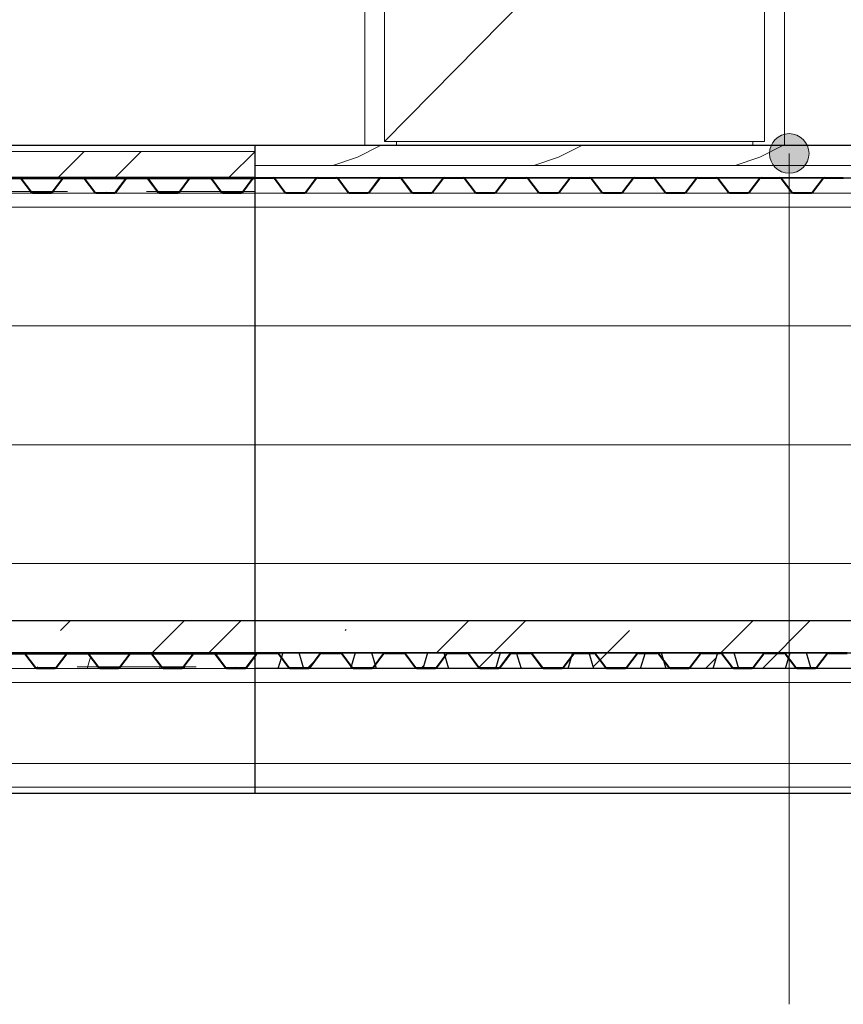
# Model space of a CAD drawing. Header units: millimetres. Extents: x 157133 to 260102, y -21587 to 34582.
# Tile 61 of 65: x 224431 to 226511, y 5832 to 8318. Entities that reach past the tile are written whole.
import ezdxf

# ---------------------------------------------------------------- set-up
doc = ezdxf.new("R2010")
doc.units = ezdxf.units.MM
doc.linetypes.add('Tečkovaná 1_5mm', pattern=[150, 0, -150])
doc.linetypes.add('Čerchovaná 3mm', pattern=[500, 300, -100, 0, -100])
for name, color, linetype, lineweight in [('CA_DVERE', 7, 'Continuous', 13), ('CA_DVERE18', 8, 'Continuous', 9), ('CA_DVERE25', 7, 'Continuous', 9), ('CA_NEVHRA1', 3, 'Čerchovaná 3mm', 13), ('CA_PODLAHA', 1, 'Continuous', 25), ('CA_PODLAHA25', 7, 'Continuous', 13), ('CA_POHHRA18', 9, 'Tečkovaná 1_5mm', 9), ('CA_POHHRA25', 7, 'Continuous', 13), ('CA_REZY', 1, 'Continuous', 25), ('CA_SRAFY', 9, 'Continuous', 25), ('CA_ZARIZPRED', 8, 'Continuous', 13), ('Popisky podlahy', 250, 'Continuous', 9)]:
    doc.layers.add(name, color=color, linetype=linetype, lineweight=lineweight)
pattern_1 = [(45, (222234.7, 6344.4), (-359.21, 359.21), []), (45, (222378.4, 6344.4), (-359.21, 359.21), []), (45, (222665.77, 6344.4), (-215.526, 502.894), [203.2, -101.6, 3.353, -98.247])]

# ---------------------------------------------------------------- blocks, each defined once
blk = doc.blocks.new('CZ-Dveře_otočné_jednokřídlé_OCZ - CZ-Dveře_otočné_jednokřídlé_900-V4-Řez 3 - vestavek V7')
at = {"layer": 'CA_DVERE18'}
for p, q in [((171385.1, 10000), (171385.1, 8010)), ((172345.1, 10000), (171385.1, 10000)), ((171385.1, 10000), (172220.1, 9117.2)), ((172345.1, 8010), (172345.1, 10000)), ((172220.1, 9125), (172220.1, 9060)), ((172270.1, 9125), (172220.1, 9125)), ((172270.1, 8875), (172270.1, 9125)), ((172125.1, 9060), (172125.1, 9040)), ((172255.1, 9060), (172125.1, 9060)), ((172255.1, 9040), (172255.1, 9060)), ((172270.1, 9064.3), (172345.1, 8985)), ((172125.1, 9040), (172255.1, 9040)), ((172220.1, 9040), (172220.1, 8875)), ((172228.1, 8982), (172225.1, 8985)), ((172225.1, 8915), (172225.1, 8985)), ((172225.1, 8985), (172265.1, 8985)), ((172228.1, 8982), (172228.1, 8918)), ((172262.1, 8982), (172228.1, 8982)), ((172265.1, 8985), (172262.1, 8982)), ((172262.1, 8918), (172262.1, 8982)), ((172265.1, 8985), (172265.1, 8915)), ((172270.9, 8909.7), (172345.1, 8985)), ((172243.1, 8942), (172243.1, 8958)), ((172243.1, 8958), (172247.1, 8958)), ((172247.1, 8958), (172247.1, 8942)), ((172240.1, 8942.8), (172240.1, 8941.3)), ((172247.1, 8942), (172243.1, 8942)), ((172250.1, 8941.3), (172250.1, 8942.8)), ((172228.1, 8918), (172225.1, 8915)), ((172265.1, 8915), (172225.1, 8915)), ((172228.1, 8918), (172262.1, 8918)), ((172262.1, 8918), (172265.1, 8915)), ((171385.1, 8010), (172236.8, 8875)), ((172220.1, 8875), (172270.1, 8875)), ((171385.1, 8010), (172345.1, 8010)), ((171415.1, 8000), (171415.1, 8010)), ((172315.1, 8010), (172315.1, 8000))]:
    blk.add_line(p, q, dxfattribs=at)
for radius, start, end in [(10, 0, 180), (10, 180, 0), (9.5, 0, 180), (9.5, 180, 0), (8.5, 104.3968, 118.7936), (8.5, 104.3968, 118.7936), (8.5, 61.2064, 75.6032)]:
    blk.add_arc((172245.1, 8950), radius, start, end, dxfattribs=at)
at = {"layer": 'CA_DVERE25'}
for p, q in [((171415.1, 8010), (171415.1, 8000)), ((172315.1, 8000), (172315.1, 8010))]:
    blk.add_line(p, q, dxfattribs=at)
blk = doc.blocks.new('ocelová kce final - 11542_003_OK-HALA_TaO-2_ET_AciS_2025-05-29_upr_dwg-2597525-Řez 3 - vestavek V7')
at = {"layer": 'CA_REZY'}
for p, q in [((173760, 8000), (161780, 8000)), ((161780, 7919), (173760, 7919)), ((170576.1, 7919), (170463.9, 7919)), ((170466.2, 7916.7), (170492.9, 7881.6)), ((170467.1, 7917.4), (170493.8, 7882.3)), ((170493.8, 7882.3), (170467.1, 7917.4)), ((170546.2, 7882.3), (170572.9, 7917.4)), ((170572.9, 7917.4), (170546.2, 7882.3)), ((170547.1, 7881.6), (170573.8, 7916.7)), ((170623.8, 7919), (170576.2, 7919)), ((170576.2, 7917.9), (170623.8, 7917.9)), ((170736.1, 7919), (170623.9, 7919)), ((170626.2, 7916.7), (170652.9, 7881.6)), ((170627.1, 7917.4), (170653.8, 7882.3)), ((170653.8, 7882.3), (170627.1, 7917.4)), ((170706.2, 7882.3), (170732.9, 7917.4)), ((170732.9, 7917.4), (170706.2, 7882.3)), ((170707.1, 7881.6), (170733.8, 7916.7)), ((170783.8, 7919), (170736.2, 7919)), ((170736.2, 7917.9), (170783.8, 7917.9)), ((170896.1, 7919), (170783.9, 7919)), ((170786.2, 7916.7), (170812.9, 7881.6)), ((170787.1, 7917.4), (170813.8, 7882.3)), ((170813.8, 7882.3), (170787.1, 7917.4)), ((170866.2, 7882.3), (170892.9, 7917.4)), ((170892.9, 7917.4), (170866.2, 7882.3)), ((170867.1, 7881.6), (170893.8, 7916.7)), ((170943.8, 7919), (170896.2, 7919)), ((170896.2, 7917.9), (170943.8, 7917.9)), ((171056.1, 7919), (170943.9, 7919)), ((170946.2, 7916.7), (170972.9, 7881.6)), ((170947.1, 7917.4), (170973.8, 7882.3)), ((170973.8, 7882.3), (170947.1, 7917.4)), ((171026.2, 7882.3), (171052.9, 7917.4)), ((171052.9, 7917.4), (171026.2, 7882.3)), ((171027.1, 7881.6), (171053.8, 7916.7)), ((171103.8, 7919), (171056.2, 7919)), ((171056.2, 7917.9), (171103.8, 7917.9)), ((171216.1, 7919), (171103.9, 7919)), ((171106.2, 7916.7), (171132.9, 7881.6)), ((171107.1, 7917.4), (171133.8, 7882.3)), ((171133.8, 7882.3), (171107.1, 7917.4)), ((171186.2, 7882.3), (171212.9, 7917.4)), ((171212.9, 7917.4), (171186.2, 7882.3)), ((171187.1, 7881.6), (171213.8, 7916.7)), ((171263.8, 7919), (171216.2, 7919)), ((171216.2, 7917.9), (171263.8, 7917.9)), ((171376.1, 7919), (171263.9, 7919)), ((171266.2, 7916.7), (171292.9, 7881.6)), ((171267.1, 7917.4), (171293.8, 7882.3)), ((171293.8, 7882.3), (171267.1, 7917.4)), ((171346.2, 7882.3), (171372.9, 7917.4)), ((171372.9, 7917.4), (171346.2, 7882.3)), ((171347.1, 7881.6), (171373.8, 7916.7)), ((171420, 7919), (171376.2, 7919)), ((171376.2, 7917.9), (171420, 7917.9)), ((171423.8, 7919), (171380, 7919)), ((171380, 7919), (171380, 7917.9)), ((171380, 7917.9), (171423.8, 7917.9)), ((171420, 7917.9), (171420, 7919)), ((171536.1, 7919), (171423.9, 7919)), ((171426.2, 7916.7), (171452.9, 7881.6)), ((171427.1, 7917.4), (171453.8, 7882.3)), ((171453.8, 7882.3), (171427.1, 7917.4)), ((171506.2, 7882.3), (171532.9, 7917.4)), ((171532.9, 7917.4), (171506.2, 7882.3)), ((171507.1, 7881.6), (171533.8, 7916.7)), ((171583.8, 7919), (171536.2, 7919)), ((171536.2, 7917.9), (171583.8, 7917.9)), ((171696.1, 7919), (171583.9, 7919)), ((171586.2, 7916.7), (171612.9, 7881.6)), ((171587.1, 7917.4), (171613.8, 7882.3)), ((171613.8, 7882.3), (171587.1, 7917.4)), ((171666.2, 7882.3), (171692.9, 7917.4)), ((171692.9, 7917.4), (171666.2, 7882.3)), ((171667.1, 7881.6), (171693.8, 7916.7)), ((171743.8, 7919), (171696.2, 7919)), ((171696.2, 7917.9), (171743.8, 7917.9)), ((171856.1, 7919), (171743.9, 7919)), ((171746.2, 7916.7), (171772.9, 7881.6)), ((171747.1, 7917.4), (171773.8, 7882.3)), ((171773.8, 7882.3), (171747.1, 7917.4)), ((171826.2, 7882.3), (171852.9, 7917.4)), ((171852.9, 7917.4), (171826.2, 7882.3)), ((171827.1, 7881.6), (171853.8, 7916.7)), ((171903.8, 7919), (171856.2, 7919)), ((171856.2, 7917.9), (171903.8, 7917.9)), ((172016.1, 7919), (171903.9, 7919)), ((171906.2, 7916.7), (171932.9, 7881.6)), ((171907.1, 7917.4), (171933.8, 7882.3)), ((171933.8, 7882.3), (171907.1, 7917.4)), ((171986.2, 7882.3), (172012.9, 7917.4)), ((172012.9, 7917.4), (171986.2, 7882.3)), ((171987.1, 7881.6), (172013.8, 7916.7)), ((172063.8, 7919), (172016.2, 7919)), ((172016.2, 7917.9), (172063.8, 7917.9)), ((172176.1, 7919), (172063.9, 7919)), ((172066.2, 7916.7), (172092.9, 7881.6)), ((172067.1, 7917.4), (172093.8, 7882.3)), ((172093.8, 7882.3), (172067.1, 7917.4)), ((172146.2, 7882.3), (172172.9, 7917.4)), ((172172.9, 7917.4), (172146.2, 7882.3)), ((172147.1, 7881.6), (172173.8, 7916.7)), ((172223.8, 7919), (172176.2, 7919)), ((172176.2, 7917.9), (172223.8, 7917.9)), ((172336.1, 7919), (172223.9, 7919)), ((172226.2, 7916.7), (172252.9, 7881.6)), ((172227.1, 7917.4), (172253.8, 7882.3)), ((172253.8, 7882.3), (172227.1, 7917.4)), ((172306.2, 7882.3), (172332.9, 7917.4)), ((172332.9, 7917.4), (172306.2, 7882.3)), ((172307.1, 7881.6), (172333.8, 7916.7)), ((172380, 7919), (172336.2, 7919)), ((172336.2, 7917.9), (172380, 7917.9)), ((172383.8, 7919), (172340, 7919)), ((172340, 7919), (172340, 7917.9)), ((172340, 7917.9), (172383.8, 7917.9)), ((172380, 7917.9), (172380, 7919)), ((172496.1, 7919), (172383.9, 7919)), ((172386.2, 7916.7), (172412.9, 7881.6)), ((172387.1, 7917.4), (172413.8, 7882.3)), ((172413.8, 7882.3), (172387.1, 7917.4)), ((172466.2, 7882.3), (172492.9, 7917.4)), ((172492.9, 7917.4), (172466.2, 7882.3)), ((172467.1, 7881.6), (172493.8, 7916.7)), ((172543.8, 7919), (172496.2, 7919)), ((172496.2, 7917.9), (172543.8, 7917.9)), ((170496.2, 7881.1), (170543.8, 7881.1)), ((170543.8, 7881.1), (170496.2, 7881.1)), ((170656.2, 7881.1), (170703.8, 7881.1)), ((170703.8, 7881.1), (170656.2, 7881.1)), ((170816.2, 7881.1), (170863.8, 7881.1)), ((170863.8, 7881.1), (170816.2, 7881.1)), ((170976.2, 7881.1), (171023.8, 7881.1)), ((171023.8, 7881.1), (170976.2, 7881.1)), ((171136.2, 7881.1), (171183.8, 7881.1)), ((171183.8, 7881.1), (171136.2, 7881.1)), ((171296.2, 7881.1), (171343.8, 7881.1)), ((171343.8, 7881.1), (171296.2, 7881.1)), ((171456.2, 7881.1), (171503.8, 7881.1)), ((171503.8, 7881.1), (171456.2, 7881.1)), ((171616.2, 7881.1), (171663.8, 7881.1)), ((171663.8, 7881.1), (171616.2, 7881.1)), ((171776.2, 7881.1), (171823.8, 7881.1)), ((171823.8, 7881.1), (171776.2, 7881.1)), ((171936.2, 7881.1), (171983.8, 7881.1)), ((171983.8, 7881.1), (171936.2, 7881.1)), ((172096.2, 7881.1), (172143.8, 7881.1)), ((172143.8, 7881.1), (172096.2, 7881.1)), ((172256.2, 7881.1), (172303.8, 7881.1)), ((172303.8, 7881.1), (172256.2, 7881.1)), ((172416.2, 7881.1), (172463.8, 7881.1)), ((172463.8, 7881.1), (172416.2, 7881.1)), ((170496.2, 7880), (170543.8, 7880)), ((170656.2, 7880), (170703.8, 7880)), ((170816.2, 7880), (170863.8, 7880)), ((170976.2, 7880), (171023.8, 7880)), ((171136.2, 7880), (171183.8, 7880)), ((171296.2, 7880), (171343.8, 7880)), ((171456.2, 7880), (171503.8, 7880)), ((171616.2, 7880), (171663.8, 7880)), ((171776.2, 7880), (171823.8, 7880)), ((171936.2, 7880), (171983.8, 7880)), ((172096.2, 7880), (172143.8, 7880)), ((172256.2, 7880), (172303.8, 7880)), ((172416.2, 7880), (172463.8, 7880)), ((173759.7, 6800), (167780.3, 6800)), ((161630, 6719), (173910, 6719)), ((170473.8, 6719), (170426.2, 6719)), ((170426.2, 6717.9), (170473.8, 6717.9)), ((170586.1, 6719), (170473.9, 6719)), ((170476.2, 6716.7), (170502.9, 6681.6)), ((170477.1, 6717.4), (170503.8, 6682.3)), ((170503.8, 6682.3), (170477.1, 6717.4)), ((170556.2, 6682.3), (170582.9, 6717.4)), ((170582.9, 6717.4), (170556.2, 6682.3)), ((170557.1, 6681.6), (170583.8, 6716.7)), ((170633.8, 6719), (170586.2, 6719)), ((170586.2, 6717.9), (170633.8, 6717.9)), ((170746.1, 6719), (170633.9, 6719)), ((170636.2, 6716.7), (170662.9, 6681.6)), ((170637.1, 6717.4), (170663.8, 6682.3)), ((170663.8, 6682.3), (170637.1, 6717.4)), ((170716.2, 6682.3), (170742.9, 6717.4)), ((170742.9, 6717.4), (170716.2, 6682.3)), ((170717.1, 6681.6), (170743.8, 6716.7)), ((170793.8, 6719), (170746.2, 6719)), ((170746.2, 6717.9), (170793.8, 6717.9)), ((170906.1, 6719), (170793.9, 6719)), ((170796.2, 6716.7), (170822.9, 6681.6)), ((170797.1, 6717.4), (170823.8, 6682.3)), ((170823.8, 6682.3), (170797.1, 6717.4)), ((170876.2, 6682.3), (170902.9, 6717.4)), ((170902.9, 6717.4), (170876.2, 6682.3)), ((170877.1, 6681.6), (170903.8, 6716.7)), ((170953.8, 6719), (170906.2, 6719)), ((170906.2, 6717.9), (170953.8, 6717.9)), ((171066.1, 6719), (170953.9, 6719)), ((170956.2, 6716.7), (170982.9, 6681.6)), ((170957.1, 6717.4), (170983.8, 6682.3)), ((170983.8, 6682.3), (170957.1, 6717.4)), ((171036.2, 6682.3), (171062.9, 6717.4)), ((171062.9, 6717.4), (171036.2, 6682.3)), ((171037.1, 6681.6), (171063.8, 6716.7)), ((171113.8, 6719), (171066.2, 6719)), ((171066.2, 6717.9), (171113.8, 6717.9)), ((171226.1, 6719), (171113.9, 6719)), ((171116.2, 6716.7), (171142.9, 6681.6)), ((171117.1, 6717.4), (171143.8, 6682.3)), ((171143.8, 6682.3), (171117.1, 6717.4)), ((171196.2, 6682.3), (171222.9, 6717.4)), ((171222.9, 6717.4), (171196.2, 6682.3)), ((171197.1, 6681.6), (171223.8, 6716.7)), ((171270, 6719), (171226.2, 6719)), ((171226.2, 6717.9), (171270, 6717.9)), ((171273.8, 6719), (171230, 6719)), ((171230, 6719), (171230, 6717.9)), ((171230, 6717.9), (171273.8, 6717.9)), ((171270, 6717.9), (171270, 6719)), ((171386.1, 6719), (171273.9, 6719)), ((171276.2, 6716.7), (171302.9, 6681.6)), ((171277.1, 6717.4), (171303.8, 6682.3)), ((171303.8, 6682.3), (171277.1, 6717.4)), ((171356.2, 6682.3), (171382.9, 6717.4)), ((171382.9, 6717.4), (171356.2, 6682.3)), ((171357.1, 6681.6), (171383.8, 6716.7)), ((171433.8, 6719), (171386.2, 6719)), ((171386.2, 6717.9), (171433.8, 6717.9)), ((171546.1, 6719), (171433.9, 6719)), ((171436.2, 6716.7), (171462.9, 6681.6)), ((171437.1, 6717.4), (171463.8, 6682.3)), ((171463.8, 6682.3), (171437.1, 6717.4)), ((171516.2, 6682.3), (171542.9, 6717.4)), ((171542.9, 6717.4), (171516.2, 6682.3)), ((171517.1, 6681.6), (171543.8, 6716.7)), ((171593.8, 6719), (171546.2, 6719)), ((171546.2, 6717.9), (171593.8, 6717.9)), ((171706.1, 6719), (171593.9, 6719)), ((171596.2, 6716.7), (171622.9, 6681.6)), ((171597.1, 6717.4), (171623.8, 6682.3)), ((171623.8, 6682.3), (171597.1, 6717.4)), ((171676.2, 6682.3), (171702.9, 6717.4)), ((171702.9, 6717.4), (171676.2, 6682.3)), ((171677.1, 6681.6), (171703.8, 6716.7)), ((171753.8, 6719), (171706.2, 6719)), ((171706.2, 6717.9), (171753.8, 6717.9)), ((171866.1, 6719), (171753.9, 6719)), ((171756.2, 6716.7), (171782.9, 6681.6)), ((171757.1, 6717.4), (171783.8, 6682.3)), ((171783.8, 6682.3), (171757.1, 6717.4)), ((171836.2, 6682.3), (171862.9, 6717.4)), ((171862.9, 6717.4), (171836.2, 6682.3)), ((171837.1, 6681.6), (171863.8, 6716.7)), ((171913.8, 6719), (171866.2, 6719)), ((171866.2, 6717.9), (171913.8, 6717.9)), ((172026.1, 6719), (171913.9, 6719)), ((171916.2, 6716.7), (171942.9, 6681.6)), ((171917.1, 6717.4), (171943.8, 6682.3)), ((171943.8, 6682.3), (171917.1, 6717.4)), ((171996.2, 6682.3), (172022.9, 6717.4)), ((172022.9, 6717.4), (171996.2, 6682.3)), ((171997.1, 6681.6), (172023.8, 6716.7)), ((172073.8, 6719), (172026.2, 6719)), ((172026.2, 6717.9), (172073.8, 6717.9)), ((172186.1, 6719), (172073.9, 6719)), ((172076.2, 6716.7), (172102.9, 6681.6)), ((172077.1, 6717.4), (172103.8, 6682.3)), ((172103.8, 6682.3), (172077.1, 6717.4)), ((172156.2, 6682.3), (172182.9, 6717.4)), ((172182.9, 6717.4), (172156.2, 6682.3)), ((172157.1, 6681.6), (172183.8, 6716.7)), ((172230, 6719), (172186.2, 6719)), ((172186.2, 6717.9), (172230, 6717.9)), ((172233.8, 6719), (172190, 6719)), ((172190, 6719), (172190, 6717.9)), ((172190, 6717.9), (172233.8, 6717.9)), ((172230, 6717.9), (172230, 6719)), ((172346.1, 6719), (172233.9, 6719)), ((172236.2, 6716.7), (172262.9, 6681.6)), ((172237.1, 6717.4), (172263.8, 6682.3)), ((172263.8, 6682.3), (172237.1, 6717.4)), ((172316.2, 6682.3), (172342.9, 6717.4)), ((172342.9, 6717.4), (172316.2, 6682.3)), ((172317.1, 6681.6), (172343.8, 6716.7)), ((172393.8, 6719), (172346.2, 6719)), ((172346.2, 6717.9), (172393.8, 6717.9)), ((172506.1, 6719), (172393.9, 6719)), ((172396.2, 6716.7), (172422.9, 6681.6)), ((172397.1, 6717.4), (172423.8, 6682.3)), ((172423.8, 6682.3), (172397.1, 6717.4)), ((172476.2, 6682.3), (172502.9, 6717.4)), ((172502.9, 6717.4), (172476.2, 6682.3)), ((172477.1, 6681.6), (172503.8, 6716.7)), ((172553.8, 6719), (172506.2, 6719)), ((172506.2, 6717.9), (172553.8, 6717.9)), ((170506.2, 6681.1), (170553.8, 6681.1)), ((170553.8, 6681.1), (170506.2, 6681.1)), ((170506.2, 6680), (170553.8, 6680)), ((170666.2, 6681.1), (170713.8, 6681.1)), ((170713.8, 6681.1), (170666.2, 6681.1)), ((170666.2, 6680), (170713.8, 6680)), ((170826.2, 6681.1), (170873.8, 6681.1)), ((170873.8, 6681.1), (170826.2, 6681.1)), ((170826.2, 6680), (170873.8, 6680)), ((170986.2, 6681.1), (171033.8, 6681.1)), ((171033.8, 6681.1), (170986.2, 6681.1)), ((170986.2, 6680), (171033.8, 6680)), ((171146.2, 6681.1), (171193.8, 6681.1)), ((171193.8, 6681.1), (171146.2, 6681.1)), ((171146.2, 6680), (171193.8, 6680)), ((171306.2, 6681.1), (171353.8, 6681.1)), ((171353.8, 6681.1), (171306.2, 6681.1)), ((171306.2, 6680), (171353.8, 6680)), ((171466.2, 6681.1), (171513.8, 6681.1)), ((171513.8, 6681.1), (171466.2, 6681.1)), ((171466.2, 6680), (171513.8, 6680)), ((171626.2, 6681.1), (171673.8, 6681.1)), ((171673.8, 6681.1), (171626.2, 6681.1)), ((171626.2, 6680), (171673.8, 6680)), ((171786.2, 6681.1), (171833.8, 6681.1)), ((171833.8, 6681.1), (171786.2, 6681.1)), ((171786.2, 6680), (171833.8, 6680)), ((171946.2, 6681.1), (171993.8, 6681.1)), ((171993.8, 6681.1), (171946.2, 6681.1)), ((171946.2, 6680), (171993.8, 6680)), ((172106.2, 6681.1), (172153.8, 6681.1)), ((172153.8, 6681.1), (172106.2, 6681.1)), ((172106.2, 6680), (172153.8, 6680)), ((172266.2, 6681.1), (172313.8, 6681.1)), ((172313.8, 6681.1), (172266.2, 6681.1)), ((172266.2, 6680), (172313.8, 6680)), ((172426.2, 6681.1), (172473.8, 6681.1)), ((172473.8, 6681.1), (172426.2, 6681.1)), ((172426.2, 6680), (172473.8, 6680))]:
    blk.add_line(p, q, dxfattribs=at)
for centre, radius, start, end in [((170463.8, 7915), 4.04, 36.3452, 90), ((170463.8, 7915), 2.96, 36.1815, 90), ((170463.8, 7915), 4.04, 36.3453, 88.7247), ((170576.3, 7914.8), 4.18, 91.5924, 142.6726), ((170576.2, 7915), 4.04, 90, 143.6548), ((170576.2, 7915), 2.96, 90, 143.8185), ((170623.8, 7915), 4.04, 36.3452, 90), ((170623.8, 7915), 2.96, 36.1815, 90), ((170623.8, 7915), 4.04, 36.3453, 88.7247), ((170736.3, 7914.8), 4.18, 91.5924, 142.6726), ((170736.2, 7915), 4.04, 90, 143.6548), ((170736.2, 7915), 2.96, 90, 143.8185), ((170783.8, 7915), 4.04, 36.3452, 90), ((170783.8, 7915), 2.96, 36.1815, 90), ((170783.8, 7915), 4.04, 36.3453, 88.7247), ((170896.3, 7914.8), 4.18, 91.5924, 142.6726), ((170896.2, 7915), 4.04, 90, 143.6548), ((170896.2, 7915), 2.96, 90, 143.8185), ((170943.8, 7915), 4.04, 36.3452, 90), ((170943.8, 7915), 2.96, 36.1815, 90), ((170943.8, 7915), 4.04, 36.3453, 88.7247), ((171056.3, 7914.8), 4.18, 91.5924, 142.6726), ((171056.2, 7915), 4.04, 90, 143.6548), ((171056.2, 7915), 2.96, 90, 143.8185), ((171103.8, 7915), 4.04, 36.3452, 90), ((171103.8, 7915), 2.96, 36.1815, 90), ((171103.8, 7915), 4.04, 36.3453, 88.7247), ((171216.3, 7914.8), 4.18, 91.5924, 142.6726), ((171216.2, 7915), 4.04, 90, 143.6548), ((171216.2, 7915), 2.96, 90, 143.8185), ((171263.8, 7915), 4.04, 36.3452, 90), ((171263.8, 7915), 2.96, 36.1815, 90), ((171263.8, 7915), 4.04, 36.3453, 88.7247), ((171376.3, 7914.8), 4.18, 91.5924, 142.6726), ((171376.2, 7915), 4.04, 90, 143.6548), ((171376.2, 7915), 2.96, 90, 143.8185), ((171423.8, 7915), 4.04, 36.3452, 90), ((171423.8, 7915), 2.96, 36.1815, 90), ((171423.8, 7915), 4.04, 36.3453, 88.7247), ((171536.3, 7914.8), 4.18, 91.5924, 142.6726), ((171536.2, 7915), 4.04, 90, 143.6548), ((171536.2, 7915), 2.96, 90, 143.8185), ((171583.8, 7915), 4.04, 36.3452, 90), ((171583.8, 7915), 2.96, 36.1815, 90), ((171583.8, 7915), 4.04, 36.3453, 88.7247), ((171696.3, 7914.8), 4.18, 91.5924, 142.6726), ((171696.2, 7915), 4.04, 90, 143.6548), ((171696.2, 7915), 2.96, 90, 143.8185), ((171743.8, 7915), 4.04, 36.3452, 90), ((171743.8, 7915), 2.96, 36.1815, 90), ((171743.8, 7915), 4.04, 36.3453, 88.7247), ((171856.3, 7914.8), 4.18, 91.5924, 142.6726), ((171856.2, 7915), 4.04, 90, 143.6548), ((171856.2, 7915), 2.96, 90, 143.8185), ((171903.8, 7915), 4.04, 36.3452, 90), ((171903.8, 7915), 2.96, 36.1815, 90), ((171903.8, 7915), 4.04, 36.3453, 88.7247), ((172016.3, 7914.8), 4.18, 91.5924, 142.6726), ((172016.2, 7915), 4.04, 90, 143.6548), ((172016.2, 7915), 2.96, 90, 143.8185), ((172063.8, 7915), 4.04, 36.3452, 90), ((172063.8, 7915), 2.96, 36.1815, 90), ((172063.8, 7915), 4.04, 36.3453, 88.7247), ((172176.3, 7914.8), 4.18, 91.5924, 142.6726), ((172176.2, 7915), 4.04, 90, 143.6548), ((172176.2, 7915), 2.96, 90, 143.8185), ((172223.8, 7915), 4.04, 36.3452, 90), ((172223.8, 7915), 2.96, 36.1815, 90), ((172223.8, 7915), 4.04, 36.3453, 88.7247), ((172336.3, 7914.8), 4.18, 91.5924, 142.6726), ((172336.2, 7915), 4.04, 90, 143.6548), ((172336.2, 7915), 2.96, 90, 143.8185), ((172383.8, 7915), 4.04, 36.3452, 90), ((172383.8, 7915), 2.96, 36.1815, 90), ((172383.8, 7915), 4.04, 36.3453, 88.7247), ((172496.3, 7914.8), 4.18, 91.5924, 142.6726), ((172496.2, 7915), 4.04, 90, 143.6548), ((172496.2, 7915), 2.96, 90, 143.8185), ((172543.8, 7915), 2.96, 36.1815, 90), ((170496.2, 7884), 4.04, 216.3452, 270), ((170496.3, 7884.2), 3.09, 217.3274, 268.8539), ((170496.2, 7884), 2.96, 216.1815, 270), ((170543.8, 7884), 2.96, 270, 323.8187), ((170543.8, 7884), 2.96, 270, 323.8185), ((170543.8, 7884), 4.04, 270, 323.6548), ((170656.2, 7884), 4.04, 216.3452, 270), ((170656.3, 7884.2), 3.09, 217.3274, 268.8539), ((170656.2, 7884), 2.96, 216.1815, 270), ((170703.8, 7884), 2.96, 270, 323.8187), ((170703.8, 7884), 2.96, 270, 323.8185), ((170703.8, 7884), 4.04, 270, 323.6548), ((170816.2, 7884), 4.04, 216.3452, 270), ((170816.3, 7884.2), 3.09, 217.3274, 268.8539), ((170816.2, 7884), 2.96, 216.1815, 270), ((170863.8, 7884), 2.96, 270, 323.8187), ((170863.8, 7884), 2.96, 270, 323.8185), ((170863.8, 7884), 4.04, 270, 323.6548), ((170976.2, 7884), 4.04, 216.3452, 270), ((170976.3, 7884.2), 3.09, 217.3274, 268.8539), ((170976.2, 7884), 2.96, 216.1815, 270), ((171023.8, 7884), 2.96, 270, 323.8187), ((171023.8, 7884), 2.96, 270, 323.8185), ((171023.8, 7884), 4.04, 270, 323.6548), ((171136.2, 7884), 4.04, 216.3452, 270), ((171136.3, 7884.2), 3.09, 217.3274, 268.8539), ((171136.2, 7884), 2.96, 216.1815, 270), ((171183.8, 7884), 2.96, 270, 323.8187), ((171183.8, 7884), 2.96, 270, 323.8185), ((171183.8, 7884), 4.04, 270, 323.6548), ((171296.2, 7884), 4.04, 216.3452, 270), ((171296.3, 7884.2), 3.09, 217.3274, 268.8539), ((171296.2, 7884), 2.96, 216.1815, 270), ((171343.8, 7884), 2.96, 270, 323.8187), ((171343.8, 7884), 2.96, 270, 323.8185), ((171343.8, 7884), 4.04, 270, 323.6548), ((171456.2, 7884), 4.04, 216.3452, 270), ((171456.3, 7884.2), 3.09, 217.3274, 268.8539), ((171456.2, 7884), 2.96, 216.1815, 270), ((171503.8, 7884), 2.96, 270, 323.8187), ((171503.8, 7884), 2.96, 270, 323.8185), ((171503.8, 7884), 4.04, 270, 323.6548), ((171616.2, 7884), 4.04, 216.3452, 270), ((171616.3, 7884.2), 3.09, 217.3274, 268.8539), ((171616.2, 7884), 2.96, 216.1815, 270), ((171663.8, 7884), 2.96, 270, 323.8187), ((171663.8, 7884), 2.96, 270, 323.8185), ((171663.8, 7884), 4.04, 270, 323.6548), ((171776.2, 7884), 4.04, 216.3452, 270), ((171776.3, 7884.2), 3.09, 217.3274, 268.8539), ((171776.2, 7884), 2.96, 216.1815, 270), ((171823.8, 7884), 2.96, 270, 323.8187), ((171823.8, 7884), 2.96, 270, 323.8185), ((171823.8, 7884), 4.04, 270, 323.6548), ((171936.2, 7884), 4.04, 216.3452, 270), ((171936.3, 7884.2), 3.09, 217.3274, 268.8539), ((171936.2, 7884), 2.96, 216.1815, 270), ((171983.8, 7884), 2.96, 270, 323.8187), ((171983.8, 7884), 2.96, 270, 323.8185), ((171983.8, 7884), 4.04, 270, 323.6548), ((172096.2, 7884), 4.04, 216.3452, 270), ((172096.3, 7884.2), 3.09, 217.3274, 268.8539), ((172096.2, 7884), 2.96, 216.1815, 270), ((172143.8, 7884), 2.96, 270, 323.8187), ((172143.8, 7884), 2.96, 270, 323.8185), ((172143.8, 7884), 4.04, 270, 323.6548), ((172256.2, 7884), 4.04, 216.3452, 270), ((172256.3, 7884.2), 3.09, 217.3274, 268.8539), ((172256.2, 7884), 2.96, 216.1815, 270), ((172303.8, 7884), 2.96, 270, 323.8187), ((172303.8, 7884), 2.96, 270, 323.8185), ((172303.8, 7884), 4.04, 270, 323.6548), ((172416.2, 7884), 4.04, 216.3452, 270), ((172416.3, 7884.2), 3.09, 217.3274, 268.8539), ((172416.2, 7884), 2.96, 216.1815, 270), ((172463.8, 7884), 2.96, 270, 323.8187), ((172463.8, 7884), 2.96, 270, 323.8185), ((172463.8, 7884), 4.04, 270, 323.6548), ((170473.8, 6715), 4.04, 36.3452, 90), ((170473.8, 6715), 2.96, 36.1815, 90), ((170473.8, 6715), 4.04, 36.3453, 88.7247), ((170586.3, 6714.8), 4.18, 91.5924, 142.6726), ((170586.2, 6715), 4.04, 90, 143.6548), ((170586.2, 6715), 2.96, 90, 143.8185), ((170633.8, 6715), 4.04, 36.3452, 90), ((170633.8, 6715), 2.96, 36.1815, 90), ((170633.8, 6715), 4.04, 36.3453, 88.7247), ((170746.3, 6714.8), 4.18, 91.5924, 142.6726), ((170746.2, 6715), 4.04, 90, 143.6548), ((170746.2, 6715), 2.96, 90, 143.8185), ((170793.8, 6715), 4.04, 36.3452, 90), ((170793.8, 6715), 2.96, 36.1815, 90), ((170793.8, 6715), 4.04, 36.3453, 88.7247), ((170906.3, 6714.8), 4.18, 91.5924, 142.6726), ((170906.2, 6715), 4.04, 90, 143.6548), ((170906.2, 6715), 2.96, 90, 143.8185), ((170953.8, 6715), 4.04, 36.3452, 90), ((170953.8, 6715), 2.96, 36.1815, 90), ((170953.8, 6715), 4.04, 36.3453, 88.7247), ((171066.3, 6714.8), 4.18, 91.5924, 142.6726), ((171066.2, 6715), 4.04, 90, 143.6548), ((171066.2, 6715), 2.96, 90, 143.8185), ((171113.8, 6715), 4.04, 36.3452, 90), ((171113.8, 6715), 2.96, 36.1815, 90), ((171113.8, 6715), 4.04, 36.3453, 88.7247), ((171226.3, 6714.8), 4.18, 91.5924, 142.6726), ((171226.2, 6715), 4.04, 90, 143.6548), ((171226.2, 6715), 2.96, 90, 143.8185), ((171273.8, 6715), 4.04, 36.3452, 90), ((171273.8, 6715), 2.96, 36.1815, 90), ((171273.8, 6715), 4.04, 36.3453, 88.7247), ((171386.3, 6714.8), 4.18, 91.5924, 142.6726), ((171386.2, 6715), 4.04, 90, 143.6548), ((171386.2, 6715), 2.96, 90, 143.8185), ((171433.8, 6715), 4.04, 36.3452, 90), ((171433.8, 6715), 2.96, 36.1815, 90), ((171433.8, 6715), 4.04, 36.3453, 88.7247), ((171546.3, 6714.8), 4.18, 91.5924, 142.6726), ((171546.2, 6715), 4.04, 90, 143.6548), ((171546.2, 6715), 2.96, 90, 143.8185), ((171593.8, 6715), 4.04, 36.3452, 90), ((171593.8, 6715), 2.96, 36.1815, 90), ((171593.8, 6715), 4.04, 36.3453, 88.7247), ((171706.3, 6714.8), 4.18, 91.5924, 142.6726), ((171706.2, 6715), 4.04, 90, 143.6548), ((171706.2, 6715), 2.96, 90, 143.8185), ((171753.8, 6715), 4.04, 36.3452, 90), ((171753.8, 6715), 2.96, 36.1815, 90), ((171753.8, 6715), 4.04, 36.3453, 88.7247), ((171866.3, 6714.8), 4.18, 91.5924, 142.6726), ((171866.2, 6715), 4.04, 90, 143.6548), ((171866.2, 6715), 2.96, 90, 143.8185), ((171913.8, 6715), 4.04, 36.3452, 90), ((171913.8, 6715), 2.96, 36.1815, 90), ((171913.8, 6715), 4.04, 36.3453, 88.7247), ((172026.3, 6714.8), 4.18, 91.5924, 142.6726), ((172026.2, 6715), 4.04, 90, 143.6548), ((172026.2, 6715), 2.96, 90, 143.8185), ((172073.8, 6715), 4.04, 36.3452, 90), ((172073.8, 6715), 2.96, 36.1815, 90), ((172073.8, 6715), 4.04, 36.3453, 88.7247), ((172186.3, 6714.8), 4.18, 91.5924, 142.6726), ((172186.2, 6715), 4.04, 90, 143.6548), ((172186.2, 6715), 2.96, 90, 143.8185), ((172233.8, 6715), 4.04, 36.3452, 90), ((172233.8, 6715), 2.96, 36.1815, 90), ((172233.8, 6715), 4.04, 36.3453, 88.7247), ((172346.3, 6714.8), 4.18, 91.5924, 142.6726), ((172346.2, 6715), 4.04, 90, 143.6548), ((172346.2, 6715), 2.96, 90, 143.8185), ((172393.8, 6715), 4.04, 36.3452, 90), ((172393.8, 6715), 2.96, 36.1815, 90), ((172393.8, 6715), 4.04, 36.3453, 88.7247), ((172506.3, 6714.8), 4.18, 91.5924, 142.6726), ((172506.2, 6715), 4.04, 90, 143.6548), ((172506.2, 6715), 2.96, 90, 143.8185), ((170506.2, 6684), 4.04, 216.3452, 270), ((170506.3, 6684.2), 3.09, 217.3274, 268.8539), ((170506.2, 6684), 2.96, 216.1815, 270), ((170553.8, 6684), 2.96, 270, 323.8187), ((170553.8, 6684), 2.96, 270, 323.8185), ((170553.8, 6684), 4.04, 270, 323.6548), ((170666.2, 6684), 4.04, 216.3452, 270), ((170666.3, 6684.2), 3.09, 217.3274, 268.8539), ((170666.2, 6684), 2.96, 216.1815, 270), ((170713.8, 6684), 2.96, 270, 323.8187), ((170713.8, 6684), 2.96, 270, 323.8185), ((170713.8, 6684), 4.04, 270, 323.6548), ((170826.2, 6684), 4.04, 216.3452, 270), ((170826.3, 6684.2), 3.09, 217.3274, 268.8539), ((170826.2, 6684), 2.96, 216.1815, 270), ((170873.8, 6684), 2.96, 270, 323.8187), ((170873.8, 6684), 2.96, 270, 323.8185), ((170873.8, 6684), 4.04, 270, 323.6548), ((170986.2, 6684), 4.04, 216.3452, 270), ((170986.3, 6684.2), 3.09, 217.3274, 268.8539), ((170986.2, 6684), 2.96, 216.1815, 270), ((171033.8, 6684), 2.96, 270, 323.8187), ((171033.8, 6684), 2.96, 270, 323.8185), ((171033.8, 6684), 4.04, 270, 323.6548), ((171146.2, 6684), 4.04, 216.3452, 270), ((171146.3, 6684.2), 3.09, 217.3274, 268.8539), ((171146.2, 6684), 2.96, 216.1815, 270), ((171193.8, 6684), 2.96, 270, 323.8187), ((171193.8, 6684), 2.96, 270, 323.8185), ((171193.8, 6684), 4.04, 270, 323.6548), ((171306.2, 6684), 4.04, 216.3452, 270), ((171306.3, 6684.2), 3.09, 217.3274, 268.8539), ((171306.2, 6684), 2.96, 216.1815, 270), ((171353.8, 6684), 2.96, 270, 323.8187), ((171353.8, 6684), 2.96, 270, 323.8185), ((171353.8, 6684), 4.04, 270, 323.6548), ((171466.2, 6684), 4.04, 216.3452, 270), ((171466.3, 6684.2), 3.09, 217.3274, 268.8539), ((171466.2, 6684), 2.96, 216.1815, 270), ((171513.8, 6684), 2.96, 270, 323.8187), ((171513.8, 6684), 2.96, 270, 323.8185), ((171513.8, 6684), 4.04, 270, 323.6548), ((171626.2, 6684), 4.04, 216.3452, 270), ((171626.3, 6684.2), 3.09, 217.3274, 268.8539), ((171626.2, 6684), 2.96, 216.1815, 270), ((171673.8, 6684), 2.96, 270, 323.8187), ((171673.8, 6684), 2.96, 270, 323.8185), ((171673.8, 6684), 4.04, 270, 323.6548), ((171786.2, 6684), 4.04, 216.3452, 270), ((171786.3, 6684.2), 3.09, 217.3274, 268.8539), ((171786.2, 6684), 2.96, 216.1815, 270), ((171833.8, 6684), 2.96, 270, 323.8187), ((171833.8, 6684), 2.96, 270, 323.8185), ((171833.8, 6684), 4.04, 270, 323.6548), ((171946.2, 6684), 4.04, 216.3452, 270), ((171946.3, 6684.2), 3.09, 217.3274, 268.8539), ((171946.2, 6684), 2.96, 216.1815, 270), ((171993.8, 6684), 2.96, 270, 323.8187), ((171993.8, 6684), 2.96, 270, 323.8185), ((171993.8, 6684), 4.04, 270, 323.6548), ((172106.2, 6684), 4.04, 216.3452, 270), ((172106.3, 6684.2), 3.09, 217.3274, 268.8539), ((172106.2, 6684), 2.96, 216.1815, 270), ((172153.8, 6684), 2.96, 270, 323.8187), ((172153.8, 6684), 2.96, 270, 323.8185), ((172153.8, 6684), 4.04, 270, 323.6548), ((172266.2, 6684), 4.04, 216.3452, 270), ((172266.3, 6684.2), 3.09, 217.3274, 268.8539), ((172266.2, 6684), 2.96, 216.1815, 270), ((172313.8, 6684), 2.96, 270, 323.8187), ((172313.8, 6684), 2.96, 270, 323.8185), ((172313.8, 6684), 4.04, 270, 323.6548), ((172426.2, 6684), 4.04, 216.3452, 270), ((172426.3, 6684.2), 3.09, 217.3274, 268.8539), ((172426.2, 6684), 2.96, 216.1815, 270), ((172473.8, 6684), 2.96, 270, 323.8187), ((172473.8, 6684), 2.96, 270, 323.8185), ((172473.8, 6684), 4.04, 270, 323.6548)]:
    blk.add_arc(centre, radius, start, end, dxfattribs=at)
blk = doc.blocks.new('ocelová kce final - ocelová kce final-2597615-Řez 3 - vestavek V7')
blk.add_blockref('ocelová kce final - 11542_003_OK-HALA_TaO-2_ET_AciS_2025-05-29_upr_dwg-2597525-Řez 3 - vestavek V7', (0, 0))

msp = doc.modelspace()

# ---------------------------------------------------------------- hatches: boundary and pattern name
at = {"layer": 'CA_POHHRA25', "lineweight": 9}
h = msp.add_hatch(dxfattribs=at)
h.set_pattern_fill('FP_38', color=256, style=0, pattern_type=2)
h.set_pattern_definition([(0, (222234.72, 6344.4), (0, 300), [])])
h.paths.add_polyline_path([(223948.2, 6380), (227586.7, 6380), (227586.7, 6399), (227704.2, 6399), (227717.7, 6402.6), (227727.6, 6412.5), (227731.2, 6426), (227731.2, 6634), (227727.6, 6647.5), (227717.7, 6657.4), (227704.2, 6661), (227586.7, 6661), (227586.7, 6680), (227672.9, 6681.1), (227669.7, 6681.6), (227640.5, 6718.5), (227640.5, 6717.9), (227589.7, 6717.4), (227590.5, 6716.7), (227562.9, 6682.3), (227560.5, 6680), (227512.9, 6681.1), (227509.7, 6681.6), (227480.5, 6718.5), (227480.5, 6717.9), (227429.7, 6717.4), (227430.5, 6716.7), (227402.9, 6682.3), (227400.5, 6680), (227352.9, 6681.1), (227349.7, 6681.6), (227320.5, 6718.5), (227320.5, 6717.9), (227269.7, 6717.4), (227270.5, 6716.7), (227242.9, 6682.3), (227236, 6680), (227192.9, 6681.1), (227189.7, 6681.6), (227160.5, 6718.5), (227160.5, 6717.9), (227109.7, 6717.4), (227110.5, 6716.7), (227082.9, 6682.3), (227080.5, 6680), (227032.9, 6681.1), (227029.7, 6681.6), (227000.5, 6718.5), (226999.5, 6717.9), (226949.7, 6717.4), (226950.5, 6716.7), (226922.9, 6682.3), (226920.5, 6680), (226872.9, 6681.1), (226869.7, 6681.6), (226840.5, 6718.5), (226840.5, 6717.9), (226789.7, 6717.4), (226790.5, 6716.7), (226762.9, 6682.3), (226760.5, 6680), (226712.9, 6681.1), (226709.7, 6681.6), (226680.5, 6718.5), (226680.5, 6717.9), (226629.7, 6717.4), (226630.5, 6716.7), (226602.9, 6682.3), (226600.5, 6680), (226552.9, 6681.1), (226549.7, 6681.6), (226520.5, 6718.5), (226520.5, 6717.9), (226469.7, 6717.4), (226470.5, 6716.7), (226442.9, 6682.3), (226440.5, 6680), (226392.9, 6681.1), (226389.7, 6681.6), (226360.5, 6718.5), (226360.5, 6717.9), (226309.7, 6717.4), (226310.5, 6716.7), (226282.9, 6682.3), (226280.5, 6680), (226232.9, 6681.1), (226229.7, 6681.6), (226200.5, 6718.5), (226200.5, 6717.9), (226149.7, 6717.4), (226150.5, 6716.7), (226122.9, 6682.3), (226120.5, 6680), (226072.9, 6681.1), (226069.7, 6681.6), (226040.5, 6718.5), (226040.5, 6717.9), (225989.7, 6717.4), (225990.5, 6716.7), (225962.9, 6682.3), (225960.5, 6680), (225912.9, 6681.1), (225909.7, 6681.6), (225880.5, 6718.5), (225880.5, 6717.9), (225829.7, 6717.4), (225830.5, 6716.7), (225802.9, 6682.3), (225800.5, 6680), (225752.9, 6681.1), (225749.7, 6681.6), (225720.5, 6718.5), (225720.5, 6717.9), (225669.7, 6717.4), (225670.5, 6716.7), (225642.9, 6682.3), (225640.5, 6680), (225592.9, 6681.1), (225589.7, 6681.6), (225560.5, 6718.5), (225560.5, 6717.9), (225509.7, 6717.4), (225510.5, 6716.7), (225482.9, 6682.3), (225480.5, 6680), (225432.9, 6681.1), (225429.7, 6681.6), (225400.5, 6718.5), (225400.5, 6717.9), (225349.7, 6717.4), (225350.5, 6716.7), (225322.9, 6682.3), (225320.5, 6680), (225272.9, 6681.1), (225269.7, 6681.6), (225240.5, 6718.5), (225240.5, 6717.9), (225189.7, 6717.4), (225190.5, 6716.7), (225162.9, 6682.3), (225160.5, 6680), (225112.9, 6681.1), (225109.7, 6681.6), (225080.5, 6718.5), (225080.5, 6717.9), (225029.7, 6717.4), (225030.5, 6716.7), (225002.9, 6682.3), (225000.5, 6680), (224952.9, 6681.1), (224949.7, 6681.6), (224920.5, 6718.5), (224920.5, 6717.9), (224869.7, 6717.4), (224870.5, 6716.7), (224842.9, 6682.3), (224840.5, 6680), (224792.9, 6681.1), (224789.7, 6681.6), (224760.5, 6718.5), (224760.5, 6717.9), (224709.7, 6717.4), (224710.5, 6716.7), (224682.9, 6682.3), (224680.5, 6680), (224632.9, 6681.1), (224629.7, 6681.6), (224600.5, 6718.5), (224600.5, 6717.9), (224549.7, 6717.4), (224550.5, 6716.7), (224522.9, 6682.3), (224520.5, 6680), (224472.9, 6681.1), (224469.7, 6681.6), (224440.5, 6718.5), (224440.5, 6717.9), (224389.7, 6717.4), (224390.5, 6716.7), (224362.9, 6682.3), (224360.5, 6680), (224312.9, 6681.1), (224309.7, 6681.6), (224280.5, 6718.5), (224280.5, 6717.9), (224229.7, 6717.4), (224230.5, 6716.7), (224202.9, 6682.3), (224200.5, 6680), (224152.9, 6681.1), (224149.7, 6681.6), (224120.5, 6718.5), (224120.5, 6717.9), (224069.7, 6717.4), (224070.5, 6716.7), (224042.9, 6682.3), (224040.5, 6680), (223992.9, 6681.1), (223989.7, 6681.6), (223960.5, 6718.5), (223960.5, 6717.9), (223948.2, 6717.4), (223948.2, 6507.5)])
h.paths.add_polyline_path([(227876.7, 6399), (227886.7, 6399), (227886.7, 6661), (227769.2, 6661), (227755.7, 6657.4), (227745.9, 6647.5), (227742.2, 6634), (227742.2, 6426), (227745.9, 6412.5), (227755.7, 6402.6), (227769.2, 6399), (227851.9, 6399)])
h.paths.add_polyline_path([(227832.9, 6680), (227831.8, 6681.6), (227829.2, 6682.3), (227800.5, 6719), (227800.5, 6717.9), (227749.7, 6717.4), (227750.5, 6716.7), (227722.9, 6682.3), (227720.5, 6680), (227830.5, 6680)])
h.paths.add_polyline_path([(227726.4, 6781.2), (227807.7, 6781.2), (227806.7, 6798.4), (227749.6, 6799.2), (227747, 6800), (227886.7, 6800), (227886.7, 7580), (227586.7, 7580), (227586.7, 7599), (227704.2, 7599), (227717.7, 7602.6), (227727.6, 7612.5), (227731.2, 7626), (227731.2, 7834), (227727.6, 7847.5), (227717.7, 7857.4), (227704.2, 7861), (227586.7, 7861), (227586.7, 7880), (223948.2, 7880), (223948.2, 6800), (227723.9, 6799.2), (227721.2, 6798.4), (227665.7, 6798.4), (227666.7, 6781.2), (227721.2, 6781.2)])
h.paths.add_polyline_path([(227752.2, 6782.4), (227666.7, 6782.4), (227666.7, 6797.2), (227723.9, 6797.5), (227728.7, 6800.4), (227732, 6805.5), (227733.2, 6811.9), (227732.9, 6928.3), (227730.6, 6934.2), (227726.4, 6938.3), (227721.2, 6939.7), (227666.7, 6939.7), (227666.7, 6954.5), (227806.7, 6954.5), (227806.7, 6939.7), (227749.6, 6939.4), (227744.8, 6936.5), (227741.4, 6931.4), (227740.2, 6925), (227740.5, 6808.6), (227742.9, 6802.7), (227747.6, 6798.4), (227752.2, 6797.2), (227806.7, 6797.2), (227806.7, 6782.4), (227790.3, 6782.4)])
h.paths.add_polyline_path([(227769.2, 7599), (227886.7, 7599), (227886.7, 7861), (227769.2, 7861), (227755.7, 7857.4), (227745.9, 7847.5), (227742.2, 7834), (227742.2, 7626), (227745.9, 7612.5), (227755.7, 7602.6)])
at = {"layer": 'CA_SRAFY', "lineweight": 9}
h = msp.add_hatch(dxfattribs=at)
h.set_pattern_fill('FP_33', color=256, style=0, pattern_type=2)
h.set_pattern_definition(pattern_1)
h.paths.add_polyline_path([(220337.6, 7920), (225024.2, 7920), (225024.2, 7985), (215749.2, 7985), (215749.2, 7920), (220276, 7920)])
h = msp.add_hatch(dxfattribs=at)
h.set_pattern_fill('FP_32', color=256, style=0, pattern_type=2)
h.set_pattern_definition([(216.87, (222437.92, 6852.39), (1523.9982, 1016.0027), [254, -2286]), (206.565, (222742.72, 6700), (-508.001, -508), [567.96, -567.96]), (198.435, (222742.72, 6446), (-1015.9995, -508.001), [321.288, -1285.15])])
h.paths.add_polyline_path([(227605.5, 7950), (227724.2, 7950), (227724.2, 8000), (225024.2, 8000), (225024.2, 7950), (227359.1, 7950)])
h = msp.add_hatch(dxfattribs=at)
h.set_pattern_fill('FP_33', color=256, style=0, pattern_type=2)
h.set_pattern_definition(pattern_1)
h.paths.add_polyline_path([(220460.8, 6720), (225024.2, 6720), (225024.2, 6800), (215574.2, 6800), (215574.2, 6720), (220337.6, 6720)])
h = msp.add_hatch(dxfattribs=at)
h.set_pattern_fill('FP_33', color=256, style=0, pattern_type=2)
h.set_pattern_definition(pattern_1)
h.paths.add_polyline_path([(226496.8, 6680), (226547.7, 6680), (226559.7, 6720), (226599.7, 6720), (226611.7, 6680), (226730.7, 6680), (226743.2, 6720), (226782.7, 6720), (226794.7, 6680), (226913.7, 6680), (226925.7, 6720), (226965.7, 6720), (226977.7, 6680), (227096.7, 6680), (227108.7, 6720), (227148.7, 6720), (227160.7, 6680), (227279.7, 6680), (227291.7, 6720), (227331.7, 6720), (227343.7, 6680), (227462.7, 6680), (227474.7, 6720), (227514.7, 6720), (227526.7, 6680), (227645.7, 6680), (227657.7, 6720), (227697.7, 6720), (227709.7, 6680), (227828.7, 6680), (227840.7, 6720), (227880.7, 6720), (227886.7, 6699.9), (227886.7, 6800), (225024.2, 6800), (225024.2, 6680), (225083.7, 6680), (225095.7, 6720), (225135.7, 6720), (225147.7, 6680), (225266.7, 6680), (225278.7, 6720), (225318.7, 6720), (225330.7, 6680), (225449.7, 6680), (225461.7, 6720), (225501.7, 6720), (225513.7, 6680), (225632.7, 6680), (225644.7, 6720), (225684.7, 6720), (225696.7, 6680), (225815.7, 6680), (225827.7, 6720), (225867.7, 6720), (225879.7, 6680), (225998.7, 6680), (226010.7, 6720), (226050.7, 6720), (226062.7, 6680), (226181.7, 6680), (226193.7, 6720), (226233.7, 6720), (226245.7, 6680), (226364.7, 6680), (226376.7, 6720), (226416.7, 6720), (226428.7, 6680), (226488.2, 6680)])
at = {"layer": 'Popisky podlahy'}
h = msp.add_hatch(color=7, dxfattribs=at)
edge = h.paths.add_edge_path()
edge.add_arc((226374, 7980.2), 50, 0, 360)

# ---------------------------------------------------------------- linework, layer by layer
at = {"layer": 'CA_NEVHRA1'}
for p, q in [((215749.2, 7884), (225024.2, 7884)), ((215574.2, 6684), (225024.2, 6684))]:
    msp.add_line(p, q, dxfattribs=at)
at = {"layer": 'CA_PODLAHA'}
for p, q in [((227724.2, 8000), (215749.2, 8000)), ((225024.2, 8000), (225024.2, 6365)), ((225083.7, 6680), (225095.7, 6720)), ((225095.7, 6720), (225135.7, 6720)), ((225135.7, 6720), (225147.7, 6680)), ((225266.7, 6680), (225278.7, 6720)), ((225278.7, 6720), (225318.7, 6720)), ((225318.7, 6720), (225330.7, 6680)), ((225449.7, 6680), (225461.7, 6720)), ((225461.7, 6720), (225501.7, 6720)), ((225501.7, 6720), (225513.7, 6680)), ((225632.7, 6680), (225644.7, 6720)), ((225644.7, 6720), (225684.7, 6720)), ((225684.7, 6720), (225696.7, 6680)), ((225815.7, 6680), (225827.7, 6720)), ((225827.7, 6720), (225867.7, 6720)), ((225867.7, 6720), (225879.7, 6680)), ((225998.7, 6680), (226010.7, 6720)), ((226010.7, 6720), (226050.7, 6720)), ((226050.7, 6720), (226062.7, 6680)), ((226181.7, 6680), (226193.7, 6720)), ((226193.7, 6720), (226233.7, 6720)), ((226233.7, 6720), (226245.7, 6680)), ((226364.7, 6680), (226376.7, 6720)), ((226376.7, 6720), (226416.7, 6720)), ((226416.7, 6720), (226428.7, 6680)), ((227886.7, 6680), (225024.2, 6680)), ((215574.2, 6365), (227886.7, 6365))]:
    msp.add_line(p, q, dxfattribs=at)
at = {"layer": 'CA_PODLAHA25'}
for p, q in [((225024.2, 7985), (215749.2, 7985)), ((227724.2, 7950), (225024.2, 7950)), ((225024.2, 7920), (215749.2, 7920)), ((225024.2, 6800), (225024.2, 7917.9)), ((225141.8, 7880), (215749.2, 7880)), ((225150.5, 7880), (225262.9, 7880)), ((225310.5, 7880), (225422.9, 7880)), ((225470.5, 7880), (225582.9, 7880)), ((225630.5, 7880), (225742.9, 7880)), ((225790.5, 7880), (225902.9, 7880)), ((225950.5, 7880), (226062.9, 7880)), ((226110.5, 7880), (226222.9, 7880)), ((226270.5, 7880), (226382.9, 7880)), ((226430.5, 7880), (226542.9, 7880)), ((227886.7, 6800), (215574.2, 6800)), ((225024.2, 6720), (215574.2, 6720)), ((224600.7, 6680), (224609.3, 6708.4)), ((225022.8, 6706.5), (225024.2, 6701.8)), ((225024.2, 6680), (215574.2, 6680)), ((224783.7, 6680), (224785.8, 6687)), ((224846.2, 6685), (224847.7, 6680)), ((227886.7, 6440), (215574.2, 6440)), ((227886.7, 6380), (215574.2, 6380))]:
    msp.add_line(p, q, dxfattribs=at)
at = {"layer": 'CA_POHHRA18', "linetype": 'Continuous'}
for p, q in [((215749.2, 7916), (225024.2, 7916)), ((215574.2, 6716), (225024.2, 6716))]:
    msp.add_line(p, q, dxfattribs=at)
at = {"layer": 'CA_POHHRA25'}
for p, q in [((225301.8, 8000), (225301.8, 10050)), ((226361.8, 10050), (226361.8, 8000)), ((224830.5, 7880), (224190.5, 7880)), ((225023.7, 7880), (224831.2, 7880)), ((225141.8, 7880), (225024.2, 7880)), ((215586.7, 6380), (227886.7, 6380))]:
    msp.add_line(p, q, dxfattribs=at)
at = {"layer": 'Popisky podlahy'}
msp.add_line((226374, 7980.2), (226374, 5832), dxfattribs=at)
msp.add_circle((226374, 7980.2), 50, dxfattribs=at)

# ---------------------------------------------------------------- block references
at = {"layer": 'CA_DVERE', "lineweight": 9}
msp.add_blockref('CZ-Dveře_otočné_jednokřídlé_OCZ - CZ-Dveře_otočné_jednokřídlé_900-V4-Řez 3 - vestavek V7', (53966.7, 0), dxfattribs=at)
at = {"layer": 'CA_ZARIZPRED'}
msp.add_blockref('ocelová kce final - ocelová kce final-2597615-Řez 3 - vestavek V7', (53966.7, 0), dxfattribs=at)

doc.saveas('drawing.dxf')
